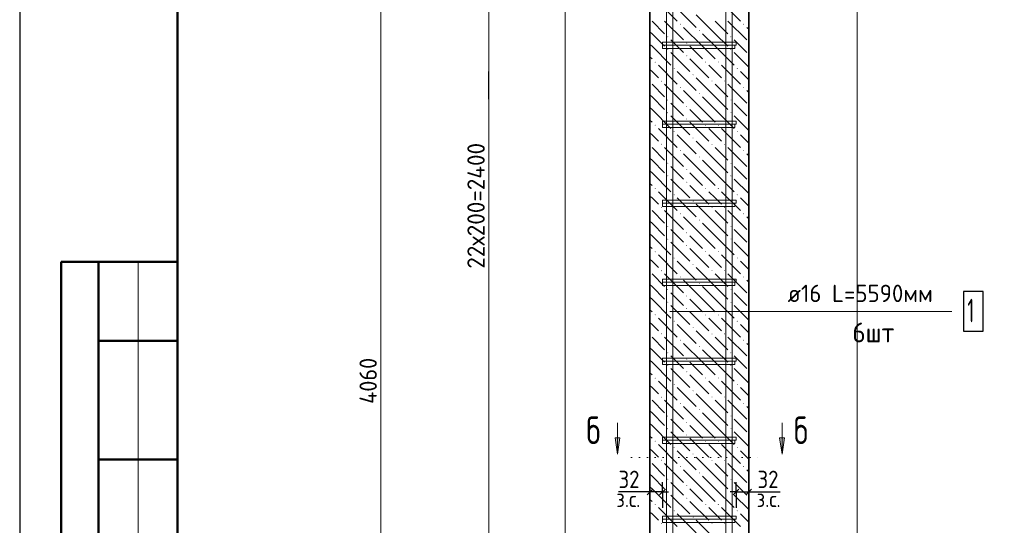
# Model space of a CAD drawing. Header units: millimetres. Extents: x 0 to 50400, y 0 to 35640.
# Tile 2 of 13: x 0 to 14967, y 14599 to 22279. Entities that reach past the tile are written whole.
import ezdxf

# ---------------------------------------------------------------- set-up
doc = ezdxf.new("R2010")
doc.units = ezdxf.units.MM
doc.linetypes.add('______2', pattern=[324, 240, -84])
doc.linetypes.add('______9', pattern=[120, 0, -120])
for name, color, linetype, lineweight in [('Standard', 7, 'Continuous', 25), ('ЖБ Пилон', 7, 'Continuous', 35), ('Позиционная метка диаметр_ шаг', 7, 'Continuous', 13), ('Позиционная метка линия выноска', 7, 'Continuous', 13), ('Размерная линия_ общее', 7, 'Continuous', 13), ('Узлы символ', 7, 'Continuous', 25)]:
    doc.layers.add(name, color=color, linetype=linetype, lineweight=lineweight)
doc.layers.add('Размерная выноска', color=7, linetype='Continuous')
doc.layers.add('Стена фоновая арматура Х1', color=7, linetype='______2', true_color=0xa0a0a0)
doc.layers.add('Стена Хомут', color=7, linetype='______2', true_color=0xa0a0a0)
doc.styles.add('ISOCPEUR', font='txt')

msp = doc.modelspace()

# ---------------------------------------------------------------- hatches: boundary and pattern name
at = {"layer": 'ЖБ Пилон', "linetype": 'Continuous', "lineweight": 18, "transparency": 33554687}
for points in [[(10036, 22211), (10044, 22219), (10051, 22211), (10044, 22203)], [(10996, 22211), (11004, 22219), (11011, 22211), (11004, 22203)], [(9844, 22019), (9852, 22027), (9859, 22019), (9852, 22011)], [(10324, 22115), (10332, 22123), (10339, 22115), (10332, 22107)], [(10804, 22019), (10812, 22027), (10819, 22019), (10812, 22011)], [(10132, 21923), (10140, 21931), (10147, 21923), (10140, 21915)], [(9844, 21827), (9852, 21835), (9859, 21827), (9852, 21819)], [(10132, 21731), (10140, 21739), (10147, 21731), (10140, 21723)], [(10804, 21827), (10812, 21835), (10819, 21827), (10812, 21819)], [(9652, 21635), (9660, 21643), (9667, 21635), (9660, 21627)], [(10420, 21635), (10428, 21643), (10435, 21635), (10428, 21627)], [(10612, 21635), (10620, 21643), (10627, 21635), (10620, 21627)], [(9940, 21539), (9948, 21547), (9955, 21539), (9948, 21531)], [(10228, 21443), (10236, 21451), (10243, 21443), (10236, 21435)], [(10900, 21539), (10908, 21547), (10915, 21539), (10908, 21531)], [(9748, 21347), (9756, 21355), (9763, 21347), (9756, 21339)], [(10036, 21251), (10044, 21259), (10051, 21251), (10044, 21243)], [(10516, 21347), (10524, 21355), (10531, 21347), (10524, 21339)], [(10708, 21347), (10716, 21355), (10723, 21347), (10716, 21339)], [(10996, 21251), (11004, 21259), (11011, 21251), (11004, 21243)], [(10324, 21155), (10332, 21163), (10339, 21155), (10332, 21147)], [(9844, 21059), (9852, 21067), (9859, 21059), (9852, 21051)], [(10132, 20963), (10140, 20971), (10147, 20963), (10140, 20955)], [(10804, 21059), (10812, 21067), (10819, 21059), (10812, 21051)], [(9844, 20867), (9852, 20875), (9859, 20867), (9852, 20859)], [(10804, 20867), (10812, 20875), (10819, 20867), (10812, 20859)], [(9652, 20675), (9660, 20683), (9667, 20675), (9660, 20667)], [(10132, 20771), (10140, 20779), (10147, 20771), (10140, 20763)], [(10420, 20675), (10428, 20683), (10435, 20675), (10428, 20667)], [(10612, 20675), (10620, 20683), (10627, 20675), (10620, 20667)], [(9940, 20579), (9948, 20587), (9955, 20579), (9948, 20571)], [(10900, 20579), (10908, 20587), (10915, 20579), (10908, 20571)], [(9748, 20387), (9756, 20395), (9763, 20387), (9756, 20379)], [(10228, 20483), (10236, 20491), (10243, 20483), (10236, 20475)], [(10516, 20387), (10524, 20395), (10531, 20387), (10524, 20379)], [(10708, 20387), (10716, 20395), (10723, 20387), (10716, 20379)], [(10036, 20291), (10044, 20299), (10051, 20291), (10044, 20283)], [(10996, 20291), (11004, 20299), (11011, 20291), (11004, 20283)], [(9844, 20099), (9852, 20107), (9859, 20099), (9852, 20091)], [(10324, 20195), (10332, 20203), (10339, 20195), (10332, 20187)], [(10804, 20099), (10812, 20107), (10819, 20099), (10812, 20091)], [(9844, 19907), (9852, 19915), (9859, 19907), (9852, 19899)], [(10132, 20003), (10140, 20011), (10147, 20003), (10140, 19995)], [(10804, 19907), (10812, 19915), (10819, 19907), (10812, 19899)], [(10132, 19811), (10140, 19819), (10147, 19811), (10140, 19803)], [(9652, 19715), (9660, 19723), (9667, 19715), (9660, 19707)], [(9940, 19619), (9948, 19627), (9955, 19619), (9948, 19611)], [(10420, 19715), (10428, 19723), (10435, 19715), (10428, 19707)], [(10612, 19715), (10620, 19723), (10627, 19715), (10620, 19707)], [(10900, 19619), (10908, 19627), (10915, 19619), (10908, 19611)], [(10228, 19523), (10236, 19531), (10243, 19523), (10236, 19515)], [(9748, 19427), (9756, 19435), (9763, 19427), (9756, 19419)], [(10036, 19331), (10044, 19339), (10051, 19331), (10044, 19323)], [(10516, 19427), (10524, 19435), (10531, 19427), (10524, 19419)], [(10708, 19427), (10716, 19435), (10723, 19427), (10716, 19419)], [(10996, 19331), (11004, 19339), (11011, 19331), (11004, 19323)], [(10324, 19235), (10332, 19243), (10339, 19235), (10332, 19227)], [(9844, 19139), (9852, 19147), (9859, 19139), (9852, 19131)], [(10132, 19043), (10140, 19051), (10147, 19043), (10140, 19035)], [(10804, 19139), (10812, 19147), (10819, 19139), (10812, 19131)], [(9844, 18947), (9852, 18955), (9859, 18947), (9852, 18939)], [(10132, 18851), (10140, 18859), (10147, 18851), (10140, 18843)], [(10804, 18947), (10812, 18955), (10819, 18947), (10812, 18939)], [(9652, 18755), (9660, 18763), (9667, 18755), (9660, 18747)], [(10420, 18755), (10428, 18763), (10435, 18755), (10428, 18747)], [(10612, 18755), (10620, 18763), (10627, 18755), (10620, 18747)], [(9940, 18659), (9948, 18667), (9955, 18659), (9948, 18651)], [(10228, 18563), (10236, 18571), (10243, 18563), (10236, 18555)], [(10900, 18659), (10908, 18667), (10915, 18659), (10908, 18651)], [(9748, 18467), (9756, 18475), (9763, 18467), (9756, 18459)], [(10516, 18467), (10524, 18475), (10531, 18467), (10524, 18459)], [(10708, 18467), (10716, 18475), (10723, 18467), (10716, 18459)], [(10036, 18371), (10044, 18379), (10051, 18371), (10044, 18363)], [(10324, 18275), (10332, 18283), (10339, 18275), (10332, 18267)], [(10996, 18371), (11004, 18379), (11011, 18371), (11004, 18363)], [(9844, 18179), (9852, 18187), (9859, 18179), (9852, 18171)], [(10804, 18179), (10812, 18187), (10819, 18179), (10812, 18171)], [(9844, 17987), (9852, 17995), (9859, 17987), (9852, 17979)], [(10132, 18083), (10140, 18091), (10147, 18083), (10140, 18075)], [(10804, 17987), (10812, 17995), (10819, 17987), (10812, 17979)], [(10132, 17891), (10140, 17899), (10147, 17891), (10140, 17883)], [(9652, 17795), (9660, 17803), (9667, 17795), (9660, 17787)], [(9940, 17699), (9948, 17707), (9955, 17699), (9948, 17691)], [(10420, 17795), (10428, 17803), (10435, 17795), (10428, 17787)], [(10612, 17795), (10620, 17803), (10627, 17795), (10620, 17787)], [(10900, 17699), (10908, 17707), (10915, 17699), (10908, 17691)], [(9748, 17507), (9756, 17515), (9763, 17507), (9756, 17499)], [(10228, 17603), (10236, 17611), (10243, 17603), (10236, 17595)], [(10516, 17507), (10524, 17515), (10531, 17507), (10524, 17499)], [(10708, 17507), (10716, 17515), (10723, 17507), (10716, 17499)], [(10036, 17411), (10044, 17419), (10051, 17411), (10044, 17403)], [(10996, 17411), (11004, 17419), (11011, 17411), (11004, 17403)], [(9844, 17219), (9852, 17227), (9859, 17219), (9852, 17211)], [(10324, 17315), (10332, 17323), (10339, 17315), (10332, 17307)], [(10804, 17219), (10812, 17227), (10819, 17219), (10812, 17211)], [(10132, 17123), (10140, 17131), (10147, 17123), (10140, 17115)], [(9844, 17027), (9852, 17035), (9859, 17027), (9852, 17019)], [(10132, 16931), (10140, 16939), (10147, 16931), (10140, 16923)], [(10804, 17027), (10812, 17035), (10819, 17027), (10812, 17019)], [(9652, 16835), (9660, 16843), (9667, 16835), (9660, 16827)], [(10420, 16835), (10428, 16843), (10435, 16835), (10428, 16827)], [(10612, 16835), (10620, 16843), (10627, 16835), (10620, 16827)], [(9940, 16739), (9948, 16747), (9955, 16739), (9948, 16731)], [(10228, 16643), (10236, 16651), (10243, 16643), (10236, 16635)], [(10900, 16739), (10908, 16747), (10915, 16739), (10908, 16731)], [(9748, 16547), (9756, 16555), (9763, 16547), (9756, 16539)], [(10516, 16547), (10524, 16555), (10531, 16547), (10524, 16539)], [(10708, 16547), (10716, 16555), (10723, 16547), (10716, 16539)], [(10036, 16451), (10044, 16459), (10051, 16451), (10044, 16443)], [(10324, 16355), (10332, 16363), (10339, 16355), (10332, 16347)], [(10996, 16451), (11004, 16459), (11011, 16451), (11004, 16443)], [(9844, 16259), (9852, 16267), (9859, 16259), (9852, 16251)], [(10132, 16163), (10140, 16171), (10147, 16163), (10140, 16155)], [(10804, 16259), (10812, 16267), (10819, 16259), (10812, 16251)], [(9844, 16067), (9852, 16075), (9859, 16067), (9852, 16059)], [(10804, 16067), (10812, 16075), (10819, 16067), (10812, 16059)], [(9652, 15875), (9660, 15883), (9667, 15875), (9660, 15867)], [(10132, 15971), (10140, 15979), (10147, 15971), (10140, 15963)], [(10420, 15875), (10428, 15883), (10435, 15875), (10428, 15867)], [(10612, 15875), (10620, 15883), (10627, 15875), (10620, 15867)], [(9940, 15779), (9948, 15787), (9955, 15779), (9948, 15771)], [(10900, 15779), (10908, 15787), (10915, 15779), (10908, 15771)], [(9748, 15587), (9756, 15595), (9763, 15587), (9756, 15579)], [(10228, 15683), (10236, 15691), (10243, 15683), (10236, 15675)], [(10516, 15587), (10524, 15595), (10531, 15587), (10524, 15579)], [(10708, 15587), (10716, 15595), (10723, 15587), (10716, 15579)], [(10036, 15491), (10044, 15499), (10051, 15491), (10044, 15483)], [(10996, 15491), (11004, 15499), (11011, 15491), (11004, 15483)], [(9844, 15299), (9852, 15307), (9859, 15299), (9852, 15291)], [(10324, 15395), (10332, 15403), (10339, 15395), (10332, 15387)], [(10804, 15299), (10812, 15307), (10819, 15299), (10812, 15291)], [(10132, 15203), (10140, 15211), (10147, 15203), (10140, 15195)], [(9844, 15107), (9852, 15115), (9859, 15107), (9852, 15099)], [(10132, 15011), (10140, 15019), (10147, 15011), (10140, 15003)], [(10804, 15107), (10812, 15115), (10819, 15107), (10812, 15099)], [(9652, 14915), (9660, 14923), (9667, 14915), (9660, 14907)], [(9940, 14819), (9948, 14827), (9955, 14819), (9948, 14811)], [(10420, 14915), (10428, 14923), (10435, 14915), (10428, 14907)], [(10612, 14915), (10620, 14923), (10627, 14915), (10620, 14907)], [(10900, 14819), (10908, 14827), (10915, 14819), (10908, 14811)], [(10228, 14723), (10236, 14731), (10243, 14723), (10236, 14715)], [(9748, 14627), (9756, 14635), (9763, 14627), (9756, 14619)], [(10516, 14627), (10524, 14635), (10531, 14627), (10524, 14619)], [(10708, 14627), (10716, 14635), (10723, 14627), (10716, 14619)]]:
    msp.add_hatch(color=7, dxfattribs=at).paths.add_polyline_path(points, flags=16)
at = {"layer": 'Узлы символ', "linetype": 'Continuous', "lineweight": 13, "transparency": 33554687}
for points in [[(9123, 15930), (9087, 15678), (9051, 15930)], [(11624, 15930), (11588, 15678), (11552, 15930)]]:
    msp.add_hatch(color=7, dxfattribs=at).paths.add_polyline_path(points, flags=16)

# ---------------------------------------------------------------- linework, layer by layer
at = {"layer": 'Standard', "color": 7, "linetype": 'Continuous', "lineweight": 25, "transparency": 33554687}
for p, q in [((2400, 35040), (2400, 1270)), ((9626, 15150), (9536, 15060)), ((9818, 15150), (9728, 15060)), ((10844, 15060), (10934, 15150)), ((11036, 15060), (11126, 15150))]:
    msp.add_line(p, q, dxfattribs=at)
at = {"layer": 'Standard', "color": 7, "linetype": 'Continuous', "lineweight": 50, "transparency": 33554687}
for p, q in [((7, 18600), (0, 18600)), ((2400, 18600), (632, 18600)), ((632, 18600), (632, 10800)), ((632, 18600), (632, 10800)), ((1200, 18600), (1200, 10800)), ((2400, 17400), (1200, 17400)), ((2400, 15600), (1200, 15600))]:
    msp.add_line(p, q, dxfattribs=at)
at = {"layer": 'Standard', "color": 7, "linetype": 'Continuous', "lineweight": 13, "transparency": 33554687}
msp.add_line((1800, 18600), (1800, 10800), dxfattribs=at)
at = {"layer": 'Standard', "color": 7, "linetype": 'Continuous', "lineweight": -3, "transparency": 33554687}
for p, q in [((9581, 15105), (9581, 15255)), ((9773, 15105), (9773, 15255)), ((10889, 15105), (10889, 15255)), ((11081, 15105), (11081, 15255)), ((9581, 15105), (9491, 15105)), ((9581, 15105), (9581, 14955)), ((9581, 15105), (9581, 15105)), ((9773, 15105), (9581, 15105)), ((9773, 15105), (9773, 14955)), ((9773, 15105), (9773, 14864)), ((9773, 15105), (9863, 15105)), ((10889, 15105), (10799, 15105)), ((10889, 15105), (10889, 14955)), ((10889, 15105), (10889, 14864)), ((10889, 15105), (11081, 15105)), ((11081, 15105), (11081, 14955)), ((11081, 15105), (11081, 15105)), ((11081, 15105), (11171, 15105))]:
    msp.add_line(p, q, dxfattribs=at)
at = {"layer": 'Standard', "color": 7, "linetype": 'Continuous', "lineweight": 25, "transparency": 33554687}
msp.add_lwpolyline([(0, 0), (50400, 0), (50400, 35640), (0, 35640), (0, 0)], close=True, dxfattribs=at)
at = {"layer": 'Standard', "color": 220, "linetype": 'Continuous', "lineweight": 13, "transparency": 33554687}
msp.add_lwpolyline([(50400, 35640), (0, 35640), (0, 0), (50400, 0), (50400, 35640)], dxfattribs=at)
at = {"layer": 'Standard', "color": 220, "linetype": 'Continuous', "lineweight": -3, "transparency": 33554687}
msp.add_lwpolyline([(50400, 35640), (0, 35640), (0, 0), (50400, 0), (50400, 35640)], dxfattribs=at)
at = {"layer": 'Standard', "color": 7, "linetype": 'Continuous', "lineweight": 50, "transparency": 33554687}
msp.add_lwpolyline([(2400, 35040), (49800, 35040), (49800, 600), (2400, 600), (2400, 35040)], close=True, dxfattribs=at)
at = {"layer": 'Standard', "color": 254, "linetype": 'Continuous', "lineweight": 18, "true_color": 0xc4c4ff, "transparency": 33554687}
msp.add_lwpolyline([(8291, 2078), (12731, 2078), (12731, 32387), (8291, 32387), (8291, 2078)], dxfattribs=at)
at = {"layer": 'ЖБ Пилон', "color": 7, "linetype": 'Continuous', "lineweight": 35, "transparency": 33554687}
for p, q in [((9581, 28994), (9581, 4634)), ((11081, 4634), (11081, 28994))]:
    msp.add_line(p, q, dxfattribs=at)
at = {"layer": 'ЖБ Пилон', "color": 9, "linetype": 'Continuous', "lineweight": 18, "true_color": 0xc7c7c7, "transparency": 33554687}
for p, q in [((9708, 22547), (9996, 22259)), ((9996, 22451), (10284, 22163)), ((10668, 22547), (10956, 22259)), ((10572, 22067), (10284, 22355)), ((9612, 22259), (9804, 22067)), ((9804, 22259), (10092, 21971)), ((10380, 21875), (10092, 22163)), ((10572, 22259), (10764, 22067)), ((10764, 22259), (11052, 21971)), ((11081, 22133), (11052, 22163)), ((9612, 22067), (9581, 22097)), ((9612, 22067), (9804, 21875)), ((10380, 22067), (10572, 21875)), ((10572, 22067), (10764, 21875)), ((9581, 21905), (9612, 21875)), ((9612, 21875), (9900, 21587)), ((9996, 21875), (9900, 21971)), ((10092, 21779), (9996, 21875)), ((10188, 21875), (10380, 21683)), ((10380, 21875), (10572, 21683)), ((10572, 21875), (10860, 21587)), ((10956, 21875), (10860, 21971)), ((11052, 21779), (10956, 21875)), ((9581, 21713), (9612, 21683)), ((9900, 21779), (10188, 21491)), ((10860, 21779), (11081, 21557)), ((9708, 21587), (9996, 21299)), ((10188, 21683), (10476, 21395)), ((10572, 21491), (10476, 21587)), ((10668, 21587), (10956, 21299)), ((9612, 21491), (9581, 21521)), ((9708, 21395), (9612, 21491)), ((9996, 21491), (10284, 21203)), ((10668, 21395), (10572, 21491)), ((10956, 21491), (11081, 21365)), ((9612, 21299), (9804, 21107)), ((9804, 21299), (10092, 21011)), ((10572, 21107), (10284, 21395)), ((10572, 21299), (10764, 21107)), ((10764, 21299), (11052, 21011)), ((9612, 21107), (9581, 21137)), ((9612, 21107), (9804, 20915)), ((10380, 20915), (10092, 21203)), ((10380, 21107), (10572, 20915)), ((10572, 21107), (10764, 20915)), ((11081, 21173), (11052, 21203)), ((9996, 20915), (9900, 21011)), ((10956, 20915), (10860, 21011)), ((9581, 20945), (9612, 20915)), ((9612, 20915), (9900, 20627)), ((9900, 20819), (10188, 20531)), ((10092, 20819), (9996, 20915)), ((10188, 20915), (10380, 20723)), ((10380, 20915), (10572, 20723)), ((10572, 20915), (10860, 20627)), ((10860, 20819), (11081, 20597)), ((11052, 20819), (10956, 20915)), ((9581, 20753), (9612, 20723)), ((10188, 20723), (10476, 20435)), ((9612, 20531), (9581, 20561)), ((9708, 20435), (9612, 20531)), ((9708, 20627), (9996, 20339)), ((9996, 20531), (10284, 20243)), ((10572, 20531), (10476, 20627)), ((10668, 20435), (10572, 20531)), ((10668, 20627), (10956, 20339)), ((10956, 20531), (11081, 20405)), ((10572, 20147), (10284, 20435)), ((9612, 20339), (9804, 20147)), ((9804, 20339), (10092, 20051)), ((10380, 19955), (10092, 20243)), ((10572, 20339), (10764, 20147)), ((10764, 20339), (11052, 20051)), ((11081, 20213), (11052, 20243)), ((9612, 20147), (9581, 20177)), ((9612, 20147), (9804, 19955)), ((10380, 20147), (10572, 19955)), ((10572, 20147), (10764, 19955)), ((9581, 19985), (9612, 19955)), ((9612, 19955), (9900, 19667)), ((9996, 19955), (9900, 20051)), ((10092, 19859), (9996, 19955)), ((10188, 19955), (10380, 19763)), ((10380, 19955), (10572, 19763)), ((10572, 19955), (10860, 19667)), ((10956, 19955), (10860, 20051)), ((11052, 19859), (10956, 19955)), ((9581, 19793), (9612, 19763)), ((9900, 19859), (10188, 19571)), ((10188, 19763), (10476, 19475)), ((10860, 19859), (11081, 19637)), ((9708, 19667), (9996, 19379)), ((10572, 19571), (10476, 19667)), ((10668, 19667), (10956, 19379)), ((9612, 19571), (9581, 19601)), ((9708, 19475), (9612, 19571)), ((9996, 19571), (10284, 19283)), ((10572, 19187), (10284, 19475)), ((10668, 19475), (10572, 19571)), ((10956, 19571), (11081, 19445)), ((9612, 19379), (9804, 19187)), ((9804, 19379), (10092, 19091)), ((10572, 19379), (10764, 19187)), ((10764, 19379), (11052, 19091)), ((9612, 19187), (9581, 19217)), ((9612, 19187), (9804, 18995)), ((10380, 18995), (10092, 19283)), ((10380, 19187), (10572, 18995)), ((10572, 19187), (10764, 18995)), ((11081, 19253), (11052, 19283)), ((9581, 19025), (9612, 18995)), ((9996, 18995), (9900, 19091)), ((10956, 18995), (10860, 19091)), ((9612, 18995), (9900, 18707)), ((9900, 18899), (10188, 18611)), ((10092, 18899), (9996, 18995)), ((10188, 18995), (10380, 18803)), ((10380, 18995), (10572, 18803)), ((10572, 18995), (10860, 18707)), ((10860, 18899), (11081, 18677)), ((11052, 18899), (10956, 18995)), ((9581, 18833), (9612, 18803)), ((10188, 18803), (10476, 18515)), ((9612, 18611), (9581, 18641)), ((9708, 18515), (9612, 18611)), ((9708, 18707), (9996, 18419)), ((9996, 18611), (10284, 18323)), ((10572, 18611), (10476, 18707)), ((10668, 18515), (10572, 18611)), ((10668, 18707), (10956, 18419)), ((10956, 18611), (11081, 18485)), ((9612, 18419), (9804, 18227)), ((9804, 18419), (10092, 18131)), ((10572, 18227), (10284, 18515)), ((10572, 18419), (10764, 18227)), ((10764, 18419), (11052, 18131)), ((10380, 18035), (10092, 18323)), ((11081, 18293), (11052, 18323)), ((9612, 18227), (9581, 18257)), ((9612, 18227), (9804, 18035)), ((9996, 18035), (9900, 18131)), ((10380, 18227), (10572, 18035)), ((10572, 18227), (10764, 18035)), ((10956, 18035), (10860, 18131)), ((9581, 18065), (9612, 18035)), ((9612, 18035), (9900, 17747)), ((10092, 17939), (9996, 18035)), ((10188, 18035), (10380, 17843)), ((10380, 18035), (10572, 17843)), ((10572, 18035), (10860, 17747)), ((11052, 17939), (10956, 18035)), ((9581, 17873), (9612, 17843)), ((9900, 17939), (10188, 17651)), ((10188, 17843), (10476, 17555)), ((10860, 17939), (11081, 17717)), ((9612, 17651), (9581, 17681)), ((9708, 17747), (9996, 17459)), ((10572, 17651), (10476, 17747)), ((10668, 17747), (10956, 17459)), ((9708, 17555), (9612, 17651)), ((9996, 17651), (10284, 17363)), ((10572, 17267), (10284, 17555)), ((10668, 17555), (10572, 17651)), ((10956, 17651), (11081, 17525)), ((9612, 17459), (9804, 17267)), ((9804, 17459), (10092, 17171)), ((10380, 17075), (10092, 17363)), ((10572, 17459), (10764, 17267)), ((10764, 17459), (11052, 17171)), ((11081, 17333), (11052, 17363)), ((9612, 17267), (9581, 17297)), ((9612, 17267), (9804, 17075)), ((10380, 17267), (10572, 17075)), ((10572, 17267), (10764, 17075)), ((9581, 17105), (9612, 17075)), ((9612, 17075), (9900, 16787)), ((9996, 17075), (9900, 17171)), ((10092, 16979), (9996, 17075)), ((10188, 17075), (10380, 16883)), ((10380, 17075), (10572, 16883)), ((10572, 17075), (10860, 16787)), ((10956, 17075), (10860, 17171)), ((11052, 16979), (10956, 17075)), ((9581, 16913), (9612, 16883)), ((9900, 16979), (10188, 16691)), ((10860, 16979), (11081, 16757)), ((9708, 16787), (9996, 16499)), ((10188, 16883), (10476, 16595)), ((10572, 16691), (10476, 16787)), ((10668, 16787), (10956, 16499)), ((9612, 16691), (9581, 16721)), ((9708, 16595), (9612, 16691)), ((9996, 16691), (10284, 16403)), ((10668, 16595), (10572, 16691)), ((10956, 16691), (11081, 16565)), ((9612, 16499), (9804, 16307)), ((9804, 16499), (10092, 16211)), ((10572, 16307), (10284, 16595)), ((10572, 16499), (10764, 16307)), ((10764, 16499), (11052, 16211)), ((9612, 16307), (9581, 16337)), ((10380, 16115), (10092, 16403)), ((11081, 16373), (11052, 16403)), ((9612, 16307), (9804, 16115)), ((9996, 16115), (9900, 16211)), ((10380, 16307), (10572, 16115)), ((10572, 16307), (10764, 16115)), ((10956, 16115), (10860, 16211)), ((9581, 16145), (9612, 16115)), ((9612, 16115), (9900, 15827)), ((9900, 16019), (10188, 15731)), ((10092, 16019), (9996, 16115)), ((10188, 16115), (10380, 15923)), ((10380, 16115), (10572, 15923)), ((10572, 16115), (10860, 15827)), ((10860, 16019), (11081, 15797)), ((11052, 16019), (10956, 16115)), ((9581, 15953), (9612, 15923)), ((10188, 15923), (10476, 15635)), ((9612, 15731), (9581, 15761)), ((9708, 15635), (9612, 15731)), ((9708, 15827), (9996, 15539)), ((9996, 15731), (10284, 15443)), ((10572, 15731), (10476, 15827)), ((10668, 15635), (10572, 15731)), ((10668, 15827), (10956, 15539)), ((10956, 15731), (11081, 15605)), ((10572, 15347), (10284, 15635)), ((9612, 15539), (9804, 15347)), ((9804, 15539), (10092, 15251)), ((10380, 15155), (10092, 15443)), ((10572, 15539), (10764, 15347)), ((10764, 15539), (11052, 15251)), ((11081, 15413), (11052, 15443)), ((9612, 15347), (9581, 15377)), ((9612, 15347), (9804, 15155)), ((10380, 15347), (10572, 15155)), ((10572, 15347), (10764, 15155)), ((9581, 15185), (9612, 15155)), ((9612, 15155), (9900, 14867)), ((9996, 15155), (9900, 15251)), ((10092, 15059), (9996, 15155)), ((10188, 15155), (10380, 14963)), ((10380, 15155), (10572, 14963)), ((10572, 15155), (10860, 14867)), ((10956, 15155), (10860, 15251)), ((11052, 15059), (10956, 15155)), ((9581, 14993), (9612, 14963)), ((9900, 15059), (10188, 14771)), ((10860, 15059), (11081, 14837)), ((9708, 14867), (9996, 14579)), ((10188, 14963), (10476, 14675)), ((10572, 14771), (10476, 14867)), ((10668, 14867), (10956, 14579)), ((9612, 14771), (9581, 14801)), ((9708, 14675), (9612, 14771)), ((9996, 14771), (10284, 14483)), ((10572, 14387), (10284, 14675)), ((10668, 14675), (10572, 14771)), ((10956, 14771), (11081, 14645))]:
    msp.add_line(p, q, dxfattribs=at)
at = {"layer": 'Позиционная метка линия выноска', "color": 7, "linetype": 'Continuous', "lineweight": 13, "transparency": 33554687}
msp.add_line((9881, 17849), (14167, 17849), dxfattribs=at)
at = {"layer": 'Размерная выноска', "color": 7, "linetype": 'Continuous', "lineweight": -3, "transparency": 33554687}
for p, q in [((7129, 21074), (7129, 21494)), ((9581, 15105), (9101, 15105)), ((11081, 15105), (11561, 15105))]:
    msp.add_line(p, q, dxfattribs=at)
at = {"layer": 'Размерная линия_ общее', "color": 7, "linetype": 'Continuous', "lineweight": 13, "transparency": 33554687}
for p, q in [((5489, 28994), (5489, 4634)), ((7129, 12314), (7129, 26714))]:
    msp.add_line(p, q, dxfattribs=at)
at = {"layer": 'Стена фоновая арматура Х1', "color": 7, "linetype": 'Continuous', "lineweight": 18, "transparency": 33554687}
for points in [[(9833, 4634), (9833, 29301), (9929, 29894), (9929, 31835), (10025, 31835), (10025, 29887), (9929, 29293), (9929, 4634), (9833, 4634)], [(9833, 4634), (9833, 29301), (9929, 29894), (9929, 31835), (10025, 31835), (10025, 29887), (9929, 29293), (9929, 4634), (9833, 4634)], [(10733, 4634), (10733, 29293), (10637, 29887), (10637, 31835), (10733, 31835), (10733, 29894), (10829, 29301), (10829, 4634), (10733, 4634)], [(10733, 4634), (10733, 29293), (10637, 29887), (10637, 31835), (10733, 31835), (10733, 29894), (10829, 29301), (10829, 4634), (10733, 4634)]]:
    msp.add_lwpolyline(points, dxfattribs=at)
at = {"layer": 'Стена фоновая арматура Х1', "color": 7, "linetype": 'Continuous', "lineweight": 25, "transparency": 33554687}
msp.add_lwpolyline([(14347, 17549), (14647, 17549), (14647, 18149), (14347, 18149), (14347, 17549)], dxfattribs=at)
at = {"layer": 'Стена Хомут', "color": 7, "linetype": 'Continuous', "lineweight": 13, "transparency": 33554687}
for points in [[(9773, 21938), (10889, 21938), (10889, 21890), (9773, 21890), (9773, 21938)], [(9773, 21890), (10871, 21890), (10871, 21842), (9773, 21842), (9773, 21890)], [(9773, 20738), (10889, 20738), (10889, 20690), (9773, 20690), (9773, 20738)], [(9773, 20690), (10871, 20690), (10871, 20642), (9773, 20642), (9773, 20690)], [(9773, 19538), (10889, 19538), (10889, 19490), (9773, 19490), (9773, 19538)], [(9773, 19490), (10871, 19490), (10871, 19442), (9773, 19442), (9773, 19490)], [(9773, 18338), (10889, 18338), (10889, 18290), (9773, 18290), (9773, 18338)], [(9773, 18290), (10871, 18290), (10871, 18242), (9773, 18242), (9773, 18290)], [(9773, 17138), (10889, 17138), (10889, 17090), (9773, 17090), (9773, 17138)], [(9773, 17090), (10871, 17090), (10871, 17042), (9773, 17042), (9773, 17090)], [(9773, 15938), (10889, 15938), (10889, 15890), (9773, 15890), (9773, 15938)], [(9773, 15890), (10871, 15890), (10871, 15842), (9773, 15842), (9773, 15890)], [(9773, 14738), (10889, 14738), (10889, 14690), (9773, 14690), (9773, 14738)], [(9773, 14690), (10871, 14690), (10871, 14642), (9773, 14642), (9773, 14690)]]:
    msp.add_lwpolyline(points, dxfattribs=at)
at = {"layer": 'Узлы символ', "color": 7, "linetype": 'Continuous', "lineweight": 13, "transparency": 33554687}
for p, q in [((9087, 15678), (9087, 16158)), ((11588, 15678), (11588, 16158)), ((9087, 15678), (9051, 15930)), ((9051, 15930), (9123, 15930)), ((9087, 15930), (9087, 15948)), ((9123, 15930), (9087, 15678)), ((11588, 15678), (11552, 15930)), ((11552, 15930), (11624, 15930)), ((11588, 15930), (11588, 15948)), ((11624, 15930), (11588, 15678)), ((9087, 15678), (9087, 15678)), ((9087, 15678), (9087, 15678)), ((9087, 15678), (9087, 15678)), ((11588, 15678), (11588, 15678)), ((11588, 15678), (11588, 15678)), ((11588, 15678), (11588, 15678))]:
    msp.add_line(p, q, dxfattribs=at)
at = {"layer": 'Узлы символ', "color": 7, "linetype": '______9', "lineweight": 13, "transparency": 33554687}
msp.add_line((9301, 15631), (11341, 15631), dxfattribs=at)

# ---------------------------------------------------------------- texts
at = {"layer": 'Standard', "color": 7, "linetype": 'Continuous', "lineweight": 25, "transparency": 33554687, "char_height": 264, "attachment_point": 7, "style": 'ISOCPEUR'}
for insert, width in [((9103, 15165), 484.71), ((11216, 15165), 484.72)]:
    msp.add_mtext('\\W0.87;32', dxfattribs=dict(at, insert=insert, width=width))
at = {"layer": 'Standard', "color": 7, "linetype": 'Continuous', "lineweight": 18, "transparency": 33554687, "char_height": 240, "width": 551.93, "attachment_point": 7, "style": 'ISOCPEUR'}
for insert in [(9070, 14876), (11203, 14876)]:
    msp.add_mtext('\\W0.90;з.с.', dxfattribs=dict(at, insert=insert))
at = {"layer": 'Позиционная метка диаметр_ шаг', "color": 7, "linetype": 'Continuous', "lineweight": 25, "transparency": 33554687, "insert": (12657, 17378), "char_height": 300, "width": 888.55, "attachment_point": 7, "style": 'ISOCPEUR'}
msp.add_mtext('\\W0.93;6шт', dxfattribs=at)
at = {"layer": 'Размерная линия_ общее', "color": 7, "linetype": 'Continuous', "lineweight": 25, "transparency": 33554687, "char_height": 264, "attachment_point": 7, "rotation": 90, "style": 'ISOCPEUR'}
for s, insert, width in [('\\W0.97;22х200=2400', (7069, 18497), 2186.24), ('\\W0.93;4060', (5429, 16444), 888.46)]:
    msp.add_mtext(s, dxfattribs=dict(at, insert=insert, width=width))
at = {"layer": 'Стена фоновая арматура Х1', "color": 7, "linetype": 'Continuous', "lineweight": 13, "transparency": 33554687, "attachment_point": 7, "style": 'ISOCPEUR'}
for s, insert, char_height, width in [('\\W0.96;ø16 L=5590мм ', (11674, 17990), 264, 2527.61), ('\\W0.56;1', (14407, 17681), 360, 280.01)]:
    msp.add_mtext(s, dxfattribs=dict(at, insert=insert, char_height=char_height, width=width))
at = {"layer": 'Узлы символ', "color": 7, "linetype": 'Continuous', "lineweight": 35, "transparency": 33554687, "char_height": 420, "width": 456.96, "attachment_point": 7, "style": 'ISOCPEUR'}
for insert in [(8613, 15832), (11768, 15832)]:
    msp.add_mtext('\\W0.78;б', dxfattribs=dict(at, insert=insert))

doc.saveas('drawing.dxf')
